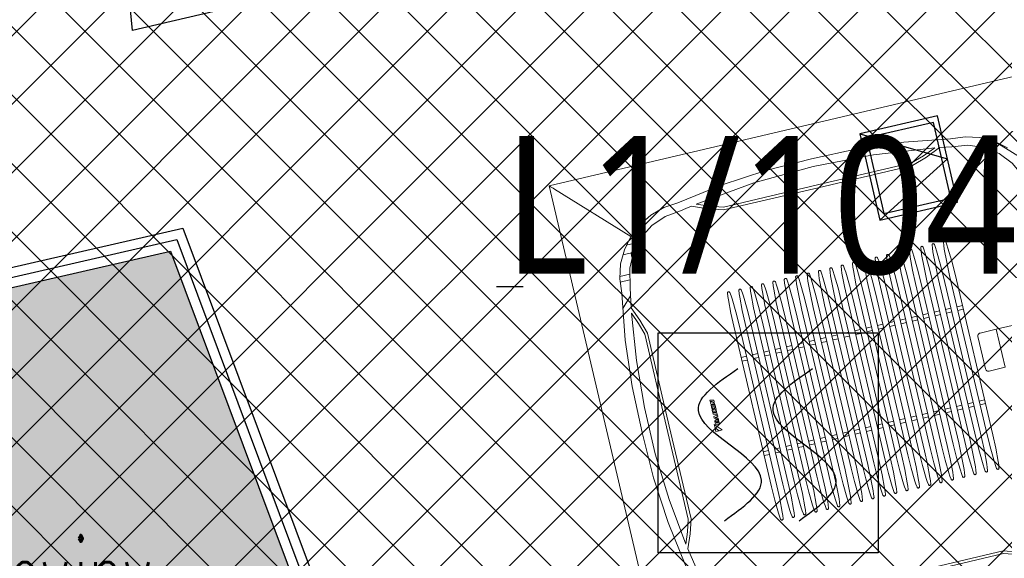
# Model space of a CAD drawing. Header units: centimetres. Extents: x -15121 to 17422, y -60492 to 0.
# Tile 154 of 256: x 1323 to 1502, y -30037 to -29940. Entities that reach past the tile are written whole.
import ezdxf
from ezdxf.enums import TextEntityAlignment as Align

# ---------------------------------------------------------------- set-up
doc = ezdxf.new("R2010")
doc.units = ezdxf.units.CM
doc.header["$LTSCALE"] = 60
for name, color, linetype in [('_DTS_SSP', 1, 'Continuous'), ('AIKA floorboxy', 8, 'Continuous'), ('AIKA lampy restauracja wymiarowanie', 7, 'Continuous'), ('AIKA oprawy', 2, 'Continuous'), ('AIKA ppoż restauracja', 7, 'Continuous'), ('AIKA sufity podwieszane', 8, 'Continuous'), ('AIKA sufity wymiarowanie', 7, 'Continuous'), ('AIKA trapezy', 8, 'Continuous'), ('AIKA trapezy hacz', 8, 'Continuous'), ('AIKA WENT2', 8, 'Continuous'), ('AIKA wymiarowanie ogólne rzut2', 7, 'Continuous')]:
    doc.layers.add(name, color=color, linetype=linetype)
doc.styles.add('Arial', font='l_10646.ttf')
doc.styles.add('RomanS', font='romans.shx')
doc.styles.add('wymiar', font='txt.shx', dxfattribs={"width": 0.6})
doc.dimstyles.new('Dwudziestka', dxfattribs={"dimtxt": 7, "dimasz": 0.7, "dimexe": 5, "dimexo": 0, "dimgap": 2.5, "dimtad": 1, "dimtoh": 1, "dimdec": 3, "dimrnd": 0.5, "dimdsep": 46, "dimtxsty": 'wymiar', "dimblk": 'znacznik', "dimcen": 0, "dimdle": 5, "dimse1": 1, "dimse2": 1, "dimclrd": 256, "dimclre": 256, "dimclrt": 256, "dimadec": 0, "dimazin": 0, "dimtfac": 0.4, "dimtdec": 3, "dimtix": 1, "dimtofl": 0, "dimtmove": 2, "dimatfit": 3, "dimldrblk": 'znacznik', "dimfxl": 1, "dimtolj": 1, "dimarcsym": 0})

# ---------------------------------------------------------------- blocks, each defined once
blk = doc.blocks.new('RSen_55_ME_FB_indoor unit - vrv - cassette-wall-floor_daikin - fxfa100aveb - round flow cassette - standard panel_daikin_lxwxh 950x950x296 mm-1840701-bottom')
at = {"lineweight": 18}
for p, q in [((-373.7, 322), (-357.4, 322)), ((-341.5, 337.9), (-363.2, 337.9)), ((-389.7, 275.2), (-371.1, 275.2)), ((-369, 284.8), (-388, 284.8))]:
    blk.add_line(p, q, dxfattribs=at)
blk = doc.blocks.new('RSen_55_ME_FB_SOg - fxfa100aveb - standard panel - SH_daikin_tbq - standard-951967-bottom')
at = {"lineweight": 18}
for p, q in [((-475.2, 475), (-475.2, -475)), ((475.2, 475), (-475.2, 475)), ((-351.6, 351.3), (-466.8, 466.5)), ((-253.4, 375.9), (-253.4, 375.9)), ((-231.5, 379.8), (-231.5, 379.8)), ((-222.7, 381.3), (-222.7, 381.3)), ((222.7, 381.3), (222.7, 381.3)), ((231.5, 379.8), (231.5, 379.8)), ((253.4, 375.9), (253.4, 375.9)), ((-340.4, 361.2), (-339, 361.2)), ((-339, 361.2), (-329.7, 363.3)), ((-329.7, 369), (-329.7, 349.7)), ((0, 359.6), (-176.4, 359.6)), ((-176.4, 359.6), (-176.4, 359.6)), ((-175.7, 364.6), (0, 364.6)), ((0, 364.6), (175.7, 364.6)), ((176.4, 359.6), (0, 359.6)), ((176.4, 359.6), (176.4, 359.6)), ((368.7, 330.3), (330.6, 368.4)), ((-329.7, 349.7), (-358.3, 321.1)), ((-358.3, 321.1), (-358.3, 321.2)), ((-358.3, 321.1), (-358.3, 314.4)), ((-366.7, 295.8), (-366.7, 295.8)), ((-376.8, 246.1), (-395.5, 227.3)), ((-382.2, 215.6), (-382.2, 215.6)), ((-380.7, 224.6), (-380.7, 224.6)), ((-367.6, 0), (-367.6, 172.7)), ((-367.6, 172.7), (-367.6, 172.7)), ((-362.6, 173.4), (-362.6, 0)), ((-207, -150.3), (-207, 149.7)), ((-197, 149.7), (-197, -150.3)), ((-185.8, -150.3), (-185.8, 149.7)), ((-175.8, 149.7), (-175.8, -150.3)), ((-164.6, -150.3), (-164.6, 149.7)), ((-154.6, 149.7), (-154.6, -150.3)), ((-143.3, -150.3), (-143.3, 149.7)), ((-133.4, 149.7), (-133.4, -150.3)), ((-122.1, -150.3), (-122.1, 149.7)), ((-112.2, 149.7), (-112.2, -150.3)), ((-100.9, -150.3), (-100.9, 149.7)), ((-91, 149.7), (-91, -150.3)), ((-79.7, -150.3), (-79.7, 149.7)), ((-69.7, 149.7), (-69.7, -150.3)), ((-58.5, -150.3), (-58.5, 149.7)), ((-48.5, 149.7), (-48.5, -150.3)), ((-37.3, -150.3), (-37.3, 149.7)), ((-27.3, 149.7), (-27.3, -150.3)), ((-16.1, -150.3), (-16.1, 149.7)), ((-6.1, 149.7), (-6.1, -150.3)), ((5.2, -150.3), (5.2, 149.7)), ((15.1, 149.7), (15.1, -150.3)), ((26.4, -150.3), (26.4, 149.7)), ((36.3, 149.7), (36.3, -150.3)), ((47.6, -150.3), (47.6, 149.7)), ((57.6, 149.7), (57.6, -150.3)), ((68.8, -150.3), (68.8, 149.7)), ((78.8, 149.7), (78.8, -150.3)), ((90, -150.3), (90, 149.7)), ((100, 149.7), (100, -150.3)), ((111.2, -150.3), (111.2, 149.7)), ((121.2, 149.7), (121.2, -150.3)), ((132.4, -150.3), (132.4, 149.7)), ((142.4, 149.7), (142.4, -150.3)), ((153.7, -150.3), (153.7, 149.7)), ((163.6, 149.7), (163.6, -150.3)), ((174.9, -150.3), (174.9, 149.7)), ((184.8, 149.7), (184.8, -150.3)), ((196.1, -150.3), (196.1, 149.7)), ((206.1, 149.7), (206.1, -150.3)), ((-197, 91.2), (-207, 91.2)), ((-175.8, 91.2), (-185.8, 91.2)), ((-154.6, 91.2), (-164.6, 91.2)), ((-133.4, 91.2), (-143.3, 91.2)), ((-112.2, 91.2), (-122.1, 91.2)), ((-91, 91.2), (-100.9, 91.2)), ((-69.7, 91.2), (-79.7, 91.2)), ((-48.5, 91.2), (-58.5, 91.2)), ((-27.3, 91.2), (-37.3, 91.2)), ((-6.1, 91.2), (-16.1, 91.2)), ((15.1, 91.2), (5.2, 91.2)), ((36.3, 91.2), (26.4, 91.2)), ((57.6, 91.2), (47.6, 91.2)), ((78.8, 91.2), (68.8, 91.2)), ((100, 91.2), (90, 91.2)), ((121.2, 91.2), (111.2, 91.2)), ((142.4, 91.2), (132.4, 91.2)), ((163.6, 91.2), (153.7, 91.2)), ((184.8, 91.2), (174.9, 91.2)), ((206.1, 91.2), (196.1, 91.2)), ((-207, 84.2), (-197, 84.2)), ((-185.8, 84.2), (-175.8, 84.2)), ((-164.6, 84.2), (-154.6, 84.2)), ((-143.3, 84.2), (-133.4, 84.2)), ((-122.1, 84.2), (-112.2, 84.2)), ((-100.9, 84.2), (-91, 84.2)), ((-79.7, 84.2), (-69.7, 84.2)), ((-58.5, 84.2), (-48.5, 84.2)), ((-37.3, 84.2), (-27.3, 84.2)), ((-16.1, 84.2), (-6.1, 84.2)), ((5.2, 84.2), (15.1, 84.2)), ((26.4, 84.2), (36.3, 84.2)), ((47.6, 84.2), (57.6, 84.2)), ((68.8, 84.2), (78.8, 84.2)), ((90, 84.2), (100, 84.2)), ((111.2, 84.2), (121.2, 84.2)), ((132.4, 84.2), (142.4, 84.2)), ((153.7, 84.2), (163.6, 84.2)), ((174.9, 84.2), (184.8, 84.2)), ((196.1, 84.2), (206.1, 84.2)), ((-272.8, 27.1), (-279.8, 28.9)), ((-279.8, 28.9), (-279.8, 26.6)), ((-279.8, 26.6), (-275.8, 25.6)), ((-275.8, 25.6), (-279.8, 24.3)), ((-279.8, 24.3), (-279.8, 21.1)), ((-279.8, 21.1), (-272.8, 19.4)), ((-272.8, 17.8), (-279.8, 19.6)), ((-279.8, 19.6), (-279.8, 16.6)), ((-276.8, 22.5), (-272.8, 23.8)), ((-272.8, 21.6), (-276.8, 22.5)), ((-272.8, 23.8), (-272.8, 27.1)), ((-272.8, 19.4), (-272.8, 21.6)), ((220.5, 29.7), (220.5, 29.7)), ((220.5, 29.7), (220.5, -30.3)), ((255.8, 35.2), (226, 35.2)), ((255.8, -35.8), (255.8, 35.2)), ((286, 35.2), (256.2, 35.2)), ((256.2, 35.2), (256.2, -35.8)), ((-279.8, 16.6), (-272.8, 14.9)), ((-276.3, 11.5), (-279.8, 15.4)), ((-279.8, 15.4), (-279.8, 12)), ((-279.8, 12), (-277.4, 9.4)), ((-277.4, 9.4), (-279.8, 10)), ((-279.8, 10), (-279.8, 7.2)), ((-279.8, 7.2), (-272.8, 5.5)), ((-272.8, 3.8), (-279.8, 5.6)), ((-279.8, 5.6), (-279.8, 2.6)), ((-279.8, 2.6), (-272.8, 0.9)), ((-272.8, 13.9), (-276.3, 11.5)), ((-275.1, 8.8), (-272.8, 10.4)), ((-272.8, 8.3), (-275.1, 8.8)), ((-272.8, 14.9), (-272.8, 17.8)), ((-272.8, 10.4), (-272.8, 13.9)), ((-272.8, 5.5), (-272.8, 8.3)), ((-272.8, 0.9), (-272.8, 3.8)), ((-367.6, -172.7), (-367.6, 0)), ((-362.6, 0), (-362.6, -173.4)), ((-270.3, -28.9), (-282.3, -16)), ((-282.3, -16), (-282.3, -22.4)), ((-272.8, -0.2), (-279.8, -1.4)), ((-279.8, -1.4), (-279.8, -4.7)), ((-279.8, -4.7), (-272.8, -8.6)), ((-279.8, -11.2), (-279.8, -11.2)), ((-279.8, -11.2), (-279.8, -15.8)), ((-279.8, -15.8), (-272.8, -17.5)), ((-278.1, -13.3), (-278.1, -11.9)), ((-274.5, -14.2), (-278.1, -13.3)), ((-277.5, -4), (-275.8, -3.7)), ((-275.8, -4.9), (-277.5, -4)), ((-277.4, -11.2), (-276.3, -11.2)), ((-276.1, -8.4), (-277, -8.4)), ((-275.8, -3.7), (-275.8, -4.9)), ((-274.5, -12.8), (-274.5, -14.2)), ((-274.2, -3.4), (-272.8, -3.1)), ((-274.2, -5.8), (-274.2, -3.4)), ((-272.8, -6.6), (-274.2, -5.8)), ((-272.8, -3.1), (-272.8, -0.2)), ((-272.8, -8.6), (-272.8, -6.6)), ((-272.8, -11.9), (-272.8, -11.9)), ((-272.8, -17.5), (-272.8, -11.9)), ((-282.3, -22.4), (-276.3, -28.9)), ((-276.3, -28.9), (-282.3, -22.4)), ((-282.3, -22.4), (-282.3, -28.9)), ((-282.3, -28.9), (-276.3, -28.9)), ((-276.3, -28.9), (-270.3, -28.9)), ((-270.3, -28.9), (-270.3, -28.9)), ((226, -35.8), (255.8, -35.8)), ((-197, -84.8), (-207, -84.8)), ((-175.8, -84.8), (-185.8, -84.8)), ((-154.6, -84.8), (-164.6, -84.8)), ((-133.4, -84.8), (-143.3, -84.8)), ((-112.2, -84.8), (-122.1, -84.8)), ((-91, -84.8), (-100.9, -84.8)), ((-69.7, -84.8), (-79.7, -84.8)), ((-48.5, -84.8), (-58.5, -84.8)), ((-27.3, -84.8), (-37.3, -84.8)), ((-6.1, -84.8), (-16.1, -84.8)), ((15.1, -84.8), (5.2, -84.8)), ((36.3, -84.8), (26.4, -84.8)), ((57.6, -84.8), (47.6, -84.8)), ((78.8, -84.8), (68.8, -84.8)), ((100, -84.8), (90, -84.8)), ((121.2, -84.8), (111.2, -84.8)), ((142.4, -84.8), (132.4, -84.8)), ((163.6, -84.8), (153.7, -84.8)), ((184.8, -84.8), (174.9, -84.8)), ((206.1, -84.8), (196.1, -84.8)), ((-207, -91.8), (-197, -91.8)), ((-185.8, -91.8), (-175.8, -91.8)), ((-164.6, -91.8), (-154.6, -91.8)), ((-143.3, -91.8), (-133.4, -91.8)), ((-122.1, -91.8), (-112.2, -91.8)), ((-100.9, -91.8), (-91, -91.8)), ((-79.7, -91.8), (-69.7, -91.8)), ((-58.5, -91.8), (-48.5, -91.8)), ((-37.3, -91.8), (-27.3, -91.8)), ((-16.1, -91.8), (-6.1, -91.8)), ((5.2, -91.8), (15.1, -91.8)), ((26.4, -91.8), (36.3, -91.8)), ((47.6, -91.8), (57.6, -91.8)), ((68.8, -91.8), (78.8, -91.8)), ((90, -91.8), (100, -91.8)), ((111.2, -91.8), (121.2, -91.8)), ((132.4, -91.8), (142.4, -91.8)), ((153.7, -91.8), (163.6, -91.8)), ((174.9, -91.8), (184.8, -91.8)), ((196.1, -91.8), (206.1, -91.8)), ((-380.7, -224.6), (-380.7, -224.6)), ((0, -359.6), (176.4, -359.6)), ((175.7, -364.6), (0, -364.6)), ((175.7, -364.6), (175.7, -364.6))]:
    blk.add_line(p, q, dxfattribs=at)
for points in [[(-466.8, 466.5, 0), (-469.1, 468.8, 0), (-471.1, 470.8, 0), (-472.8, 472.5, 0), (-474.1, 473.8, 0), (-474.9, 474.7, 0), (-475.2, 475, 0), (-475.2, 475, 0)], [(-254.7, 391, 0), (-170.4, 404.5, 0), (-85.4, 412, 0), (0, 413.4, 0)], [(0, 413.4, 0), (85.4, 412, 0), (170.4, 404.5, 0), (254.7, 391, 0)], [(222.7, 381.3, 0), (111.7, 394.9, 0), (0, 399.4, 0), (-111.7, 394.9, 0), (-222.7, 381.3, 0)], [(-253.4, 375.9, 0), (-282.7, 372.3, 0), (-310.2, 361.7, 0), (-334.3, 344.6, 0), (-353.6, 322.2, 0), (-366.7, 295.8, 0)], [(-351.6, 351.3, 0), (-330.8, 368.3, 0), (-307.1, 380.8, 0), (-281.4, 388.5, 0), (-254.7, 391, 0)], [(-231.5, 379.8, 0), (-242.4, 377.9, 0), (-253.4, 375.9, 0)], [(-176.4, 359.6, 0), (-204.4, 368.5, 0), (-231.5, 379.8, 0)], [(-222.7, 381.3, 0), (-199.5, 372.1, 0), (-175.7, 364.6, 0)], [(175.7, 364.6, 0), (199.5, 372.1, 0), (222.7, 381.3, 0)], [(231.5, 379.8, 0), (204.4, 368.5, 0), (176.4, 359.6, 0)], [(253.4, 375.9, 0), (242.4, 377.9, 0), (231.5, 379.8, 0)], [(366.7, 295.8, 0), (353.6, 322.2, 0), (334.3, 344.6, 0), (310.2, 361.7, 0), (282.7, 372.3, 0), (253.4, 375.9, 0)], [(254.7, 391, 0), (281.4, 388.5, 0), (307.1, 380.8, 0), (330.8, 368.3, 0), (351.6, 351.3, 0)], [(-391.3, 254.5, 0), (-388.8, 281.2, 0), (-381.1, 306.9, 0), (-368.6, 330.5, 0), (-351.6, 351.3, 0)], [(-366.7, 295.8, 0), (-374.2, 260.3, 0), (-380.7, 224.6, 0)], [(-413, 0, 0), (-411.8, 85.3, 0), (-404.5, 170.2, 0), (-391.3, 254.5, 0)], [(-382.2, 215.6, 0), (-393.3, 129.7, 0), (-398.8, 43.3, 0), (-398.8, -43.3, 0), (-393.3, -129.7, 0), (-382.2, -215.6, 0)], [(-367.6, 172.7, 0), (-374.2, 194.4, 0), (-382.2, 215.6, 0)], [(-380.7, 224.6, 0), (-370.6, 199.4, 0), (-362.6, 173.4, 0)], [(-207, 149.7, 0), (-206.6, 174.1, 0), (-205.5, 198.4, 0)], [(-205.5, 198.4, 0), (-205, 204.8, 0), (-204.2, 211.1, 0)], [(-204.2, 211.1, 0), (-203.9, 211.6, 0), (-203.6, 212.1, 0), (-203.1, 212.4, 0), (-202.6, 212.6, 0), (-202.1, 212.7, 0), (-201.5, 212.7, 0), (-201, 212.5, 0), (-200.5, 212.2, 0), (-200.2, 211.8, 0), (-199.9, 211.3, 0), (-199.7, 210.8, 0)], [(-199.7, 210.8, 0), (-199, 204.8, 0), (-198.5, 198.9, 0)], [(-198.5, 198.9, 0), (-197.4, 174.3, 0), (-197, 149.7, 0)], [(-185.8, 149.7, 0), (-185.4, 174.1, 0), (-184.3, 198.4, 0)], [(-184.3, 198.4, 0), (-183.8, 204.8, 0), (-183, 211.1, 0)], [(-183, 211.1, 0), (-182.7, 211.6, 0), (-182.4, 212.1, 0), (-181.9, 212.4, 0), (-181.4, 212.6, 0), (-180.9, 212.7, 0), (-180.3, 212.7, 0), (-179.8, 212.5, 0), (-179.3, 212.2, 0), (-178.9, 211.8, 0), (-178.7, 211.3, 0), (-178.5, 210.8, 0)], [(-178.5, 210.8, 0), (-177.8, 204.8, 0), (-177.3, 198.9, 0)], [(-177.3, 198.9, 0), (-176.2, 174.3, 0), (-175.8, 149.7, 0)], [(-164.6, 149.7, 0), (-164.2, 174.1, 0), (-163.1, 198.4, 0)], [(-163.1, 198.4, 0), (-162.5, 204.8, 0), (-161.7, 211.1, 0)], [(-161.7, 211.1, 0), (-161.5, 211.6, 0), (-161.2, 212.1, 0), (-160.7, 212.4, 0), (-160.2, 212.6, 0), (-159.7, 212.7, 0), (-159.1, 212.7, 0), (-158.6, 212.5, 0), (-158.1, 212.2, 0), (-157.7, 211.8, 0), (-157.5, 211.3, 0), (-157.3, 210.8, 0)], [(-157.3, 210.8, 0), (-156.6, 204.8, 0), (-156.1, 198.9, 0)], [(-156.1, 198.9, 0), (-155, 174.3, 0), (-154.6, 149.7, 0)], [(-143.3, 149.7, 0), (-143, 174.1, 0), (-141.9, 198.4, 0)], [(-141.9, 198.4, 0), (-141.3, 204.8, 0), (-140.5, 211.1, 0)], [(-140.5, 211.1, 0), (-140.3, 211.6, 0), (-139.9, 212.1, 0), (-139.5, 212.4, 0), (-139, 212.6, 0), (-138.4, 212.7, 0), (-137.9, 212.7, 0), (-137.4, 212.5, 0), (-136.9, 212.2, 0), (-136.5, 211.8, 0), (-136.2, 211.3, 0), (-136.1, 210.8, 0)], [(-136.1, 210.8, 0), (-135.4, 204.8, 0), (-134.9, 198.9, 0)], [(-134.9, 198.9, 0), (-133.8, 174.3, 0), (-133.4, 149.7, 0)], [(-122.1, 149.7, 0), (-121.8, 174.1, 0), (-120.6, 198.4, 0)], [(-120.6, 198.4, 0), (-120.1, 204.8, 0), (-119.3, 211.1, 0)], [(-119.3, 211.1, 0), (-119.1, 211.6, 0), (-118.7, 212.1, 0), (-118.3, 212.4, 0), (-117.8, 212.6, 0), (-117.2, 212.7, 0), (-116.7, 212.7, 0), (-116.1, 212.5, 0), (-115.7, 212.2, 0), (-115.3, 211.8, 0), (-115, 211.3, 0), (-114.9, 210.8, 0)], [(-114.9, 210.8, 0), (-114.2, 204.8, 0), (-113.7, 198.9, 0)], [(-113.7, 198.9, 0), (-112.5, 174.3, 0), (-112.2, 149.7, 0)], [(-100.9, 149.7, 0), (-100.5, 174.1, 0), (-99.4, 198.4, 0)], [(-99.4, 198.4, 0), (-98.9, 204.8, 0), (-98.1, 211.1, 0)], [(-98.1, 211.1, 0), (-97.9, 211.6, 0), (-97.5, 212.1, 0), (-97.1, 212.4, 0), (-96.6, 212.6, 0), (-96, 212.7, 0), (-95.5, 212.7, 0), (-94.9, 212.5, 0), (-94.5, 212.2, 0), (-94.1, 211.8, 0), (-93.8, 211.3, 0), (-93.7, 210.8, 0)], [(-93.7, 210.8, 0), (-92.9, 204.8, 0), (-92.5, 198.9, 0)], [(-92.5, 198.9, 0), (-91.3, 174.3, 0), (-91, 149.7, 0)], [(-79.7, 149.7, 0), (-79.3, 174.1, 0), (-78.2, 198.4, 0)], [(-78.2, 198.4, 0), (-77.7, 204.8, 0), (-76.9, 211.1, 0)], [(-76.9, 211.1, 0), (-76.6, 211.6, 0), (-76.3, 212.1, 0), (-75.9, 212.4, 0), (-75.3, 212.6, 0), (-74.8, 212.7, 0), (-74.2, 212.7, 0), (-73.7, 212.5, 0), (-73.3, 212.2, 0), (-72.9, 211.8, 0), (-72.6, 211.3, 0), (-72.5, 210.8, 0)], [(-72.5, 210.8, 0), (-71.7, 204.8, 0), (-71.2, 198.9, 0)], [(-71.2, 198.9, 0), (-70.1, 174.3, 0), (-69.7, 149.7, 0)], [(-58.5, 149.7, 0), (-58.1, 174.1, 0), (-57, 198.4, 0)], [(-57, 198.4, 0), (-56.5, 204.8, 0), (-55.7, 211.1, 0)], [(-55.7, 211.1, 0), (-55.4, 211.6, 0), (-55.1, 212.1, 0), (-54.6, 212.4, 0), (-54.1, 212.6, 0), (-53.6, 212.7, 0), (-53, 212.7, 0), (-52.5, 212.5, 0), (-52, 212.2, 0), (-51.7, 211.8, 0), (-51.4, 211.3, 0), (-51.2, 210.8, 0)], [(-51.2, 210.8, 0), (-50.5, 204.8, 0), (-50, 198.9, 0)], [(-50, 198.9, 0), (-48.9, 174.3, 0), (-48.5, 149.7, 0)], [(-37.3, 149.7, 0), (-36.9, 174.1, 0), (-35.8, 198.4, 0)], [(-35.8, 198.4, 0), (-35.3, 204.8, 0), (-34.5, 211.1, 0)], [(-34.5, 211.1, 0), (-34.2, 211.6, 0), (-33.9, 212.1, 0), (-33.4, 212.4, 0), (-32.9, 212.6, 0), (-32.4, 212.7, 0), (-31.8, 212.7, 0), (-31.3, 212.5, 0), (-30.8, 212.2, 0), (-30.4, 211.8, 0), (-30.2, 211.3, 0), (-30, 210.8, 0)], [(-30, 210.8, 0), (-29.3, 204.8, 0), (-28.8, 198.9, 0)], [(-28.8, 198.9, 0), (-27.7, 174.3, 0), (-27.3, 149.7, 0)], [(-16.1, 149.7, 0), (-15.7, 174.1, 0), (-14.6, 198.4, 0)], [(-14.6, 198.4, 0), (-14, 204.8, 0), (-13.2, 211.1, 0)], [(-13.2, 211.1, 0), (-13, 211.6, 0), (-12.7, 212.1, 0), (-12.2, 212.4, 0), (-11.7, 212.6, 0), (-11.2, 212.7, 0), (-10.6, 212.7, 0), (-10.1, 212.5, 0), (-9.6, 212.2, 0), (-9.2, 211.8, 0), (-9, 211.3, 0), (-8.8, 210.8, 0)], [(-8.8, 210.8, 0), (-8.1, 204.8, 0), (-7.6, 198.9, 0)], [(-7.6, 198.9, 0), (-6.5, 174.3, 0), (-6.1, 149.7, 0)], [(5.2, 149.7, 0), (5.5, 174.1, 0), (6.6, 198.4, 0)], [(6.6, 198.4, 0), (7.2, 204.8, 0), (8, 211.1, 0)], [(8, 211.1, 0), (8.2, 211.6, 0), (8.6, 212.1, 0), (9, 212.4, 0), (9.5, 212.6, 0), (10.1, 212.7, 0), (10.6, 212.7, 0), (11.1, 212.5, 0), (11.6, 212.2, 0), (12, 211.8, 0), (12.3, 211.3, 0), (12.4, 210.8, 0)], [(12.4, 210.8, 0), (13.1, 204.8, 0), (13.6, 198.9, 0)], [(13.6, 198.9, 0), (14.7, 174.3, 0), (15.1, 149.7, 0)], [(26.4, 149.7, 0), (26.7, 174.1, 0), (27.9, 198.4, 0)], [(27.9, 198.4, 0), (28.4, 204.8, 0), (29.2, 211.1, 0)], [(29.2, 211.1, 0), (29.4, 211.6, 0), (29.8, 212.1, 0), (30.2, 212.4, 0), (30.7, 212.6, 0), (31.3, 212.7, 0), (31.8, 212.7, 0), (32.4, 212.5, 0), (32.8, 212.2, 0), (33.2, 211.8, 0), (33.5, 211.3, 0), (33.6, 210.8, 0)], [(33.6, 210.8, 0), (34.3, 204.8, 0), (34.8, 198.9, 0)], [(34.8, 198.9, 0), (36, 174.3, 0), (36.3, 149.7, 0)], [(47.6, 149.7, 0), (48, 174.1, 0), (49.1, 198.4, 0)], [(49.1, 198.4, 0), (49.6, 204.8, 0), (50.4, 211.1, 0)], [(50.4, 211.1, 0), (50.6, 211.6, 0), (51, 212.1, 0), (51.4, 212.4, 0), (51.9, 212.6, 0), (52.5, 212.7, 0), (53, 212.7, 0), (53.6, 212.5, 0), (54, 212.2, 0), (54.4, 211.8, 0), (54.7, 211.3, 0), (54.8, 210.8, 0)], [(54.8, 210.8, 0), (55.6, 204.8, 0), (56, 198.9, 0)], [(56, 198.9, 0), (57.2, 174.3, 0), (57.6, 149.7, 0)], [(68.8, 149.7, 0), (69.2, 174.1, 0), (70.3, 198.4, 0)], [(70.3, 198.4, 0), (70.8, 204.8, 0), (71.6, 211.1, 0)], [(71.6, 211.1, 0), (71.9, 211.6, 0), (72.2, 212.1, 0), (72.6, 212.4, 0), (73.2, 212.6, 0), (73.7, 212.7, 0), (74.3, 212.7, 0), (74.8, 212.5, 0), (75.2, 212.2, 0), (75.6, 211.8, 0), (75.9, 211.3, 0), (76, 210.8, 0)], [(76, 210.8, 0), (76.8, 204.8, 0), (77.3, 198.9, 0)], [(77.3, 198.9, 0), (78.4, 174.3, 0), (78.8, 149.7, 0)], [(90, 149.7, 0), (90.4, 174.1, 0), (91.5, 198.4, 0)], [(91.5, 198.4, 0), (92, 204.8, 0), (92.8, 211.1, 0)], [(92.8, 211.1, 0), (93.1, 211.6, 0), (93.4, 212.1, 0), (93.9, 212.4, 0), (94.4, 212.6, 0), (94.9, 212.7, 0), (95.5, 212.7, 0), (96, 212.5, 0), (96.5, 212.2, 0), (96.8, 211.8, 0), (97.1, 211.3, 0), (97.3, 210.8, 0)], [(97.3, 210.8, 0), (98, 204.8, 0), (98.5, 198.9, 0)], [(98.5, 198.9, 0), (99.6, 174.3, 0), (100, 149.7, 0)], [(111.2, 149.7, 0), (111.6, 174.1, 0), (112.7, 198.4, 0)], [(112.7, 198.4, 0), (113.2, 204.8, 0), (114, 211.1, 0)], [(114, 211.1, 0), (114.3, 211.6, 0), (114.6, 212.1, 0), (115.1, 212.4, 0), (115.6, 212.6, 0), (116.1, 212.7, 0), (116.7, 212.7, 0), (117.2, 212.5, 0), (117.7, 212.2, 0), (118.1, 211.8, 0), (118.3, 211.3, 0), (118.5, 210.8, 0)], [(118.5, 210.8, 0), (119.2, 204.8, 0), (119.7, 198.9, 0)], [(119.7, 198.9, 0), (120.8, 174.3, 0), (121.2, 149.7, 0)], [(132.4, 149.7, 0), (132.8, 174.1, 0), (133.9, 198.4, 0)], [(133.9, 198.4, 0), (134.5, 204.8, 0), (135.3, 211.1, 0)], [(135.3, 211.1, 0), (135.5, 211.6, 0), (135.8, 212.1, 0), (136.3, 212.4, 0), (136.8, 212.6, 0), (137.3, 212.7, 0), (137.9, 212.7, 0), (138.4, 212.5, 0), (138.9, 212.2, 0), (139.3, 211.8, 0), (139.5, 211.3, 0), (139.7, 210.8, 0)], [(139.7, 210.8, 0), (140.4, 204.8, 0), (140.9, 198.9, 0)], [(140.9, 198.9, 0), (142, 174.3, 0), (142.4, 149.7, 0)], [(153.7, 149.7, 0), (154, 174.1, 0), (155.1, 198.4, 0)], [(155.1, 198.4, 0), (155.7, 204.8, 0), (156.5, 211.1, 0)], [(156.5, 211.1, 0), (156.7, 211.6, 0), (157.1, 212.1, 0), (157.5, 212.4, 0), (158, 212.6, 0), (158.6, 212.7, 0), (159.1, 212.7, 0), (159.6, 212.5, 0), (160.1, 212.2, 0), (160.5, 211.8, 0), (160.8, 211.3, 0), (160.9, 210.8, 0)], [(160.9, 210.8, 0), (161.6, 204.8, 0), (162.1, 198.9, 0)], [(162.1, 198.9, 0), (163.2, 174.3, 0), (163.6, 149.7, 0)], [(174.9, 149.7, 0), (175.2, 174.1, 0), (176.4, 198.4, 0)], [(176.4, 198.4, 0), (176.9, 204.8, 0), (177.7, 211.1, 0)], [(177.7, 211.1, 0), (177.9, 211.6, 0), (178.3, 212.1, 0), (178.7, 212.4, 0), (179.2, 212.6, 0), (179.8, 212.7, 0), (180.3, 212.7, 0), (180.9, 212.5, 0), (181.3, 212.2, 0), (181.7, 211.8, 0), (182, 211.3, 0), (182.1, 210.8, 0)], [(182.1, 210.8, 0), (182.8, 204.8, 0), (183.3, 198.9, 0)], [(183.3, 198.9, 0), (184.5, 174.3, 0), (184.8, 149.7, 0)], [(196.1, 149.7, 0), (196.5, 174.1, 0), (197.6, 198.4, 0)], [(197.6, 198.4, 0), (198.1, 204.8, 0), (198.9, 211.1, 0)], [(198.9, 211.1, 0), (199.1, 211.6, 0), (199.5, 212.1, 0), (199.9, 212.4, 0), (200.4, 212.6, 0), (201, 212.7, 0), (201.5, 212.7, 0), (202.1, 212.5, 0), (202.5, 212.2, 0), (202.9, 211.8, 0), (203.2, 211.3, 0), (203.3, 210.8, 0)], [(203.3, 210.8, 0), (204.1, 204.8, 0), (204.5, 198.9, 0)], [(204.5, 198.9, 0), (205.7, 174.3, 0), (206.1, 149.7, 0)], [(226, 35.2, 0), (224.6, 35, 0), (223.2, 34.5, 0), (222.1, 33.6, 0), (221.2, 32.5, 0), (220.7, 31.1, 0), (220.5, 29.7, 0)], [(-391.3, -254.5, 0), (-404.5, -170.2, 0), (-411.8, -85.3, 0), (-413, 0, 0)], [(-277, -8.4, 0), (-277.7, -8.5, 0), (-278.4, -8.8, 0), (-279, -9.2, 0), (-279.4, -9.8, 0), (-279.7, -10.4, 0), (-279.8, -11.2, 0)], [(-278.1, -11.9, 0), (-278.1, -11.7, 0), (-278, -11.6, 0), (-277.9, -11.4, 0), (-277.7, -11.3, 0), (-277.5, -11.2, 0), (-277.4, -11.2, 0)], [(-276.3, -11.2, 0), (-275.9, -11.2, 0), (-275.4, -11.4, 0), (-275.1, -11.6, 0), (-274.8, -12, 0), (-274.6, -12.3, 0), (-274.5, -12.8, 0)], [(-272.8, -11.9, 0), (-272.9, -11.1, 0), (-273.2, -10.2, 0), (-273.7, -9.5, 0), (-274.4, -9, 0), (-275.2, -8.6, 0), (-276.1, -8.4, 0)], [(220.5, -30.3, 0), (220.7, -31.7, 0), (221.2, -33, 0), (222.1, -34.2, 0), (223.2, -35.1, 0), (224.6, -35.6, 0), (226, -35.8, 0)], [(-205.5, -199.4, 0), (-206.6, -174.9, 0), (-207, -150.3, 0)], [(-197, -150.3, 0), (-197.4, -174.9, 0), (-198.5, -199.4, 0)], [(-184.3, -199.4, 0), (-185.4, -174.9, 0), (-185.8, -150.3, 0)], [(-175.8, -150.3, 0), (-176.2, -174.9, 0), (-177.3, -199.4, 0)], [(-163, -199.4, 0), (-164.2, -174.9, 0), (-164.6, -150.3, 0)], [(-154.6, -150.3, 0), (-155, -174.9, 0), (-156.1, -199.4, 0)], [(-141.8, -199.4, 0), (-143, -174.9, 0), (-143.3, -150.3, 0)], [(-133.4, -150.3, 0), (-133.8, -174.9, 0), (-134.9, -199.4, 0)], [(-120.6, -199.4, 0), (-121.7, -174.9, 0), (-122.1, -150.3, 0)], [(-112.2, -150.3, 0), (-112.5, -174.9, 0), (-113.7, -199.4, 0)], [(-99.4, -199.4, 0), (-100.5, -174.9, 0), (-100.9, -150.3, 0)], [(-91, -150.3, 0), (-91.3, -174.9, 0), (-92.5, -199.4, 0)], [(-78.2, -199.4, 0), (-79.3, -174.9, 0), (-79.7, -150.3, 0)], [(-69.7, -150.3, 0), (-70.1, -174.9, 0), (-71.2, -199.4, 0)], [(-57, -199.4, 0), (-58.1, -174.9, 0), (-58.5, -150.3, 0)], [(-48.5, -150.3, 0), (-48.9, -174.9, 0), (-50, -199.4, 0)], [(-35.8, -199.4, 0), (-36.9, -174.9, 0), (-37.3, -150.3, 0)], [(-27.3, -150.3, 0), (-27.7, -174.9, 0), (-28.8, -199.4, 0)], [(-14.5, -199.4, 0), (-15.7, -174.9, 0), (-16.1, -150.3, 0)], [(-6.1, -150.3, 0), (-6.5, -174.9, 0), (-7.6, -199.4, 0)], [(6.7, -199.4, 0), (5.5, -174.9, 0), (5.2, -150.3, 0)], [(15.1, -150.3, 0), (14.7, -174.9, 0), (13.6, -199.4, 0)], [(27.9, -199.4, 0), (26.8, -174.9, 0), (26.4, -150.3, 0)], [(36.3, -150.3, 0), (36, -174.9, 0), (34.8, -199.4, 0)], [(49.1, -199.4, 0), (48, -174.9, 0), (47.6, -150.3, 0)], [(57.6, -150.3, 0), (57.2, -174.9, 0), (56, -199.4, 0)], [(70.3, -199.4, 0), (69.2, -174.9, 0), (68.8, -150.3, 0)], [(78.8, -150.3, 0), (78.4, -174.9, 0), (77.3, -199.4, 0)], [(91.5, -199.4, 0), (90.4, -174.9, 0), (90, -150.3, 0)], [(100, -150.3, 0), (99.6, -174.9, 0), (98.5, -199.4, 0)], [(112.7, -199.4, 0), (111.6, -174.9, 0), (111.2, -150.3, 0)], [(121.2, -150.3, 0), (120.8, -174.9, 0), (119.7, -199.4, 0)], [(134, -199.4, 0), (132.8, -174.9, 0), (132.4, -150.3, 0)], [(142.4, -150.3, 0), (142, -174.9, 0), (140.9, -199.4, 0)], [(155.2, -199.4, 0), (154, -174.9, 0), (153.7, -150.3, 0)], [(163.6, -150.3, 0), (163.2, -174.9, 0), (162.1, -199.4, 0)], [(176.4, -199.4, 0), (175.3, -174.9, 0), (174.9, -150.3, 0)], [(184.8, -150.3, 0), (184.5, -174.9, 0), (183.3, -199.4, 0)], [(197.6, -199.4, 0), (196.5, -174.9, 0), (196.1, -150.3, 0)], [(206.1, -150.3, 0), (205.7, -174.9, 0), (204.5, -199.4, 0)], [(-382.2, -215.6, 0), (-374.2, -194.4, 0), (-367.6, -172.7, 0)], [(-362.6, -173.4, 0), (-370.6, -199.4, 0), (-380.7, -224.6, 0)], [(-204.3, -211.3, 0), (-205, -205.4, 0), (-205.5, -199.4, 0)], [(-199.7, -211.3, 0), (-199.9, -211.9, 0), (-200.2, -212.4, 0), (-200.6, -212.8, 0), (-201.1, -213.1, 0), (-201.7, -213.3, 0), (-202.3, -213.3, 0), (-202.9, -213.1, 0), (-203.4, -212.8, 0), (-203.8, -212.4, 0), (-204.1, -211.9, 0), (-204.3, -211.3, 0)], [(-198.5, -199.4, 0), (-199, -205.4, 0), (-199.7, -211.3, 0)], [(-183, -211.3, 0), (-183.8, -205.4, 0), (-184.3, -199.4, 0)], [(-178.5, -211.3, 0), (-178.7, -211.9, 0), (-179, -212.4, 0), (-179.4, -212.8, 0), (-179.9, -213.1, 0), (-180.5, -213.3, 0), (-181.1, -213.3, 0), (-181.7, -213.1, 0), (-182.2, -212.8, 0), (-182.6, -212.4, 0), (-182.9, -211.9, 0), (-183, -211.3, 0)], [(-177.3, -199.4, 0), (-177.8, -205.4, 0), (-178.5, -211.3, 0)], [(-161.8, -211.3, 0), (-162.6, -205.4, 0), (-163, -199.4, 0)], [(-157.3, -211.3, 0), (-157.5, -211.9, 0), (-157.8, -212.4, 0), (-158.2, -212.8, 0), (-158.7, -213.1, 0), (-159.3, -213.3, 0), (-159.9, -213.3, 0), (-160.4, -213.1, 0), (-161, -212.8, 0), (-161.4, -212.4, 0), (-161.7, -211.9, 0), (-161.8, -211.3, 0)], [(-156.1, -199.4, 0), (-156.6, -205.4, 0), (-157.3, -211.3, 0)], [(-140.6, -211.3, 0), (-141.3, -205.4, 0), (-141.8, -199.4, 0)], [(-136.1, -211.3, 0), (-136.3, -211.9, 0), (-136.6, -212.4, 0), (-137, -212.8, 0), (-137.5, -213.1, 0), (-138.1, -213.3, 0), (-138.7, -213.3, 0), (-139.2, -213.1, 0), (-139.7, -212.8, 0), (-140.2, -212.4, 0), (-140.5, -211.9, 0), (-140.6, -211.3, 0)], [(-134.9, -199.4, 0), (-135.4, -205.4, 0), (-136.1, -211.3, 0)], [(-119.4, -211.3, 0), (-120.1, -205.4, 0), (-120.6, -199.4, 0)], [(-114.9, -211.3, 0), (-115, -211.9, 0), (-115.3, -212.4, 0), (-115.8, -212.8, 0), (-116.3, -213.1, 0), (-116.8, -213.3, 0), (-117.4, -213.3, 0), (-118, -213.1, 0), (-118.5, -212.8, 0), (-118.9, -212.4, 0), (-119.2, -211.9, 0), (-119.4, -211.3, 0)], [(-113.7, -199.4, 0), (-114.2, -205.4, 0), (-114.9, -211.3, 0)], [(-98.2, -211.3, 0), (-98.9, -205.4, 0), (-99.4, -199.4, 0)], [(-93.7, -211.3, 0), (-93.8, -211.9, 0), (-94.1, -212.4, 0), (-94.6, -212.8, 0), (-95.1, -213.1, 0), (-95.6, -213.3, 0), (-96.2, -213.3, 0), (-96.8, -213.1, 0), (-97.3, -212.8, 0), (-97.7, -212.4, 0), (-98, -211.9, 0), (-98.2, -211.3, 0)], [(-92.5, -199.4, 0), (-92.9, -205.4, 0), (-93.7, -211.3, 0)], [(-77, -211.3, 0), (-77.7, -205.4, 0), (-78.2, -199.4, 0)], [(-72.5, -211.3, 0), (-72.6, -211.9, 0), (-72.9, -212.4, 0), (-73.3, -212.8, 0), (-73.8, -213.1, 0), (-74.4, -213.3, 0), (-75, -213.3, 0), (-75.6, -213.1, 0), (-76.1, -212.8, 0), (-76.5, -212.4, 0), (-76.8, -211.9, 0), (-77, -211.3, 0)], [(-71.2, -199.4, 0), (-71.7, -205.4, 0), (-72.5, -211.3, 0)], [(-55.8, -211.3, 0), (-56.5, -205.4, 0), (-57, -199.4, 0)], [(-51.2, -211.3, 0), (-51.4, -211.9, 0), (-51.7, -212.4, 0), (-52.1, -212.8, 0), (-52.6, -213.1, 0), (-53.2, -213.3, 0), (-53.8, -213.3, 0), (-54.4, -213.1, 0), (-54.9, -212.8, 0), (-55.3, -212.4, 0), (-55.6, -211.9, 0), (-55.8, -211.3, 0)], [(-50, -199.4, 0), (-50.5, -205.4, 0), (-51.2, -211.3, 0)], [(-34.5, -211.3, 0), (-35.3, -205.4, 0), (-35.8, -199.4, 0)], [(-30, -211.3, 0), (-30.2, -211.9, 0), (-30.5, -212.4, 0), (-30.9, -212.8, 0), (-31.4, -213.1, 0), (-32, -213.3, 0), (-32.6, -213.3, 0), (-33.2, -213.1, 0), (-33.7, -212.8, 0), (-34.1, -212.4, 0), (-34.4, -211.9, 0), (-34.5, -211.3, 0)], [(-28.8, -199.4, 0), (-29.3, -205.4, 0), (-30, -211.3, 0)], [(-13.3, -211.3, 0), (-14.1, -205.4, 0), (-14.5, -199.4, 0)], [(-8.8, -211.3, 0), (-9, -211.9, 0), (-9.3, -212.4, 0), (-9.7, -212.8, 0), (-10.2, -213.1, 0), (-10.8, -213.3, 0), (-11.4, -213.3, 0), (-11.9, -213.1, 0), (-12.5, -212.8, 0), (-12.9, -212.4, 0), (-13.2, -211.9, 0), (-13.3, -211.3, 0)], [(-7.6, -199.4, 0), (-8.1, -205.4, 0), (-8.8, -211.3, 0)], [(7.9, -211.3, 0), (7.2, -205.4, 0), (6.7, -199.4, 0)], [(12.4, -211.3, 0), (12.2, -211.9, 0), (11.9, -212.4, 0), (11.5, -212.8, 0), (11, -213.1, 0), (10.4, -213.3, 0), (9.8, -213.3, 0), (9.3, -213.1, 0), (8.8, -212.8, 0), (8.3, -212.4, 0), (8, -211.9, 0), (7.9, -211.3, 0)], [(13.6, -199.4, 0), (13.1, -205.4, 0), (12.4, -211.3, 0)], [(29.1, -211.3, 0), (28.4, -205.4, 0), (27.9, -199.4, 0)], [(33.6, -211.3, 0), (33.5, -211.9, 0), (33.2, -212.4, 0), (32.7, -212.8, 0), (32.2, -213.1, 0), (31.7, -213.3, 0), (31.1, -213.3, 0), (30.5, -213.1, 0), (30, -212.8, 0), (29.6, -212.4, 0), (29.3, -211.9, 0), (29.1, -211.3, 0)], [(34.8, -199.4, 0), (34.3, -205.4, 0), (33.6, -211.3, 0)], [(50.3, -211.3, 0), (49.6, -205.4, 0), (49.1, -199.4, 0)], [(54.8, -211.3, 0), (54.7, -211.9, 0), (54.4, -212.4, 0), (54, -212.8, 0), (53.4, -213.1, 0), (52.9, -213.3, 0), (52.3, -213.3, 0), (51.7, -213.1, 0), (51.2, -212.8, 0), (50.8, -212.4, 0), (50.5, -211.9, 0), (50.3, -211.3, 0)], [(56, -199.4, 0), (55.6, -205.4, 0), (54.8, -211.3, 0)], [(71.5, -211.3, 0), (70.8, -205.4, 0), (70.3, -199.4, 0)], [(76, -211.3, 0), (75.9, -211.9, 0), (75.6, -212.4, 0), (75.2, -212.8, 0), (74.7, -213.1, 0), (74.1, -213.3, 0), (73.5, -213.3, 0), (72.9, -213.1, 0), (72.4, -212.8, 0), (72, -212.4, 0), (71.7, -211.9, 0), (71.5, -211.3, 0)], [(77.3, -199.4, 0), (76.8, -205.4, 0), (76, -211.3, 0)], [(92.7, -211.3, 0), (92, -205.4, 0), (91.5, -199.4, 0)], [(97.3, -211.3, 0), (97.1, -211.9, 0), (96.8, -212.4, 0), (96.4, -212.8, 0), (95.9, -213.1, 0), (95.3, -213.3, 0), (94.7, -213.3, 0), (94.1, -213.1, 0), (93.6, -212.8, 0), (93.2, -212.4, 0), (92.9, -211.9, 0), (92.7, -211.3, 0)], [(98.5, -199.4, 0), (98, -205.4, 0), (97.3, -211.3, 0)], [(114, -211.3, 0), (113.2, -205.4, 0), (112.7, -199.4, 0)], [(118.5, -211.3, 0), (118.3, -211.9, 0), (118, -212.4, 0), (117.6, -212.8, 0), (117.1, -213.1, 0), (116.5, -213.3, 0), (115.9, -213.3, 0), (115.3, -213.1, 0), (114.8, -212.8, 0), (114.4, -212.4, 0), (114.1, -211.9, 0), (114, -211.3, 0)], [(119.7, -199.4, 0), (119.2, -205.4, 0), (118.5, -211.3, 0)], [(135.2, -211.3, 0), (134.4, -205.4, 0), (134, -199.4, 0)], [(139.7, -211.3, 0), (139.5, -211.9, 0), (139.2, -212.4, 0), (138.8, -212.8, 0), (138.3, -213.1, 0), (137.7, -213.3, 0), (137.1, -213.3, 0), (136.6, -213.1, 0), (136.1, -212.8, 0), (135.6, -212.4, 0), (135.3, -211.9, 0), (135.2, -211.3, 0)], [(140.9, -199.4, 0), (140.4, -205.4, 0), (139.7, -211.3, 0)], [(156.4, -211.3, 0), (155.7, -205.4, 0), (155.2, -199.4, 0)], [(160.9, -211.3, 0), (160.7, -211.9, 0), (160.4, -212.4, 0), (160, -212.8, 0), (159.5, -213.1, 0), (158.9, -213.3, 0), (158.3, -213.3, 0), (157.8, -213.1, 0), (157.3, -212.8, 0), (156.8, -212.4, 0), (156.5, -211.9, 0), (156.4, -211.3, 0)], [(162.1, -199.4, 0), (161.6, -205.4, 0), (160.9, -211.3, 0)], [(177.6, -211.3, 0), (176.9, -205.4, 0), (176.4, -199.4, 0)], [(182.1, -211.3, 0), (182, -211.9, 0), (181.7, -212.4, 0), (181.2, -212.8, 0), (180.7, -213.1, 0), (180.2, -213.3, 0), (179.6, -213.3, 0), (179, -213.1, 0), (178.5, -212.8, 0), (178.1, -212.4, 0), (177.8, -211.9, 0), (177.6, -211.3, 0)], [(183.3, -199.4, 0), (182.8, -205.4, 0), (182.1, -211.3, 0)], [(198.8, -211.3, 0), (198.1, -205.4, 0), (197.6, -199.4, 0)], [(203.3, -211.3, 0), (203.2, -211.9, 0), (202.9, -212.4, 0), (202.5, -212.8, 0), (201.9, -213.1, 0), (201.4, -213.3, 0), (200.8, -213.3, 0), (200.2, -213.1, 0), (199.7, -212.8, 0), (199.3, -212.4, 0), (199, -211.9, 0), (198.8, -211.3, 0)], [(204.5, -199.4, 0), (204.1, -205.4, 0), (203.3, -211.3, 0)], [(-380.7, -224.6, 0), (-374.2, -260.3, 0), (-366.7, -295.8, 0)], [(222.4, -381.2, 0), (199.4, -372, 0), (175.7, -364.6, 0)], [(176.4, -359.6, 0), (204.3, -368.5, 0), (231.3, -379.7, 0)]]:
    blk.add_polyline3d(points, dxfattribs=at)
blk = doc.blocks.new('5579b82f-25ac-43ee-9640-1f5a806153b9')
at = {"lineweight": 18}
for name in ['RSen_55_ME_FB_SOg - fxfa100aveb - standard panel - SH_daikin_tbq - standard-951967-bottom', 'RSen_55_ME_FB_indoor unit - vrv - cassette-wall-floor_daikin - fxfa100aveb - round flow cassette - standard panel_daikin_lxwxh 950x950x296 mm-1840701-bottom']:
    blk.add_blockref(name, (0, 0), dxfattribs=at)
blk = doc.blocks.new('8e408af1-cd2a-4327-852c-6623211c1c76')
at = {"xscale": 0.1, "yscale": 0.1, "zscale": 0.1}
blk.add_blockref('5579b82f-25ac-43ee-9640-1f5a806153b9', (47.52, -47.5), dxfattribs=at)
blk = doc.blocks.new('SL floorbox')
at = {"layer": 'AIKA floorboxy'}
for points in [[(-13.5, -8.61), (1, -8.61), (1, 7.49), (-13.5, 7.49)], [(-12.5, -7.61), (0, -7.61), (0, 6.49), (-12.5, 6.49)]]:
    blk.add_lwpolyline(points, close=True, dxfattribs=at)
blk.add_lwpolyline([(-13.5, 7.49), (1, -0.56), (-13.5, -8.61)], dxfattribs=at)
blk = doc.blocks.new('znacznik')
at = {"color": 0}
for points in [[(0, -5), (0, 5)], [(-4, 0), (4, 0)]]:
    blk.add_lwpolyline(points, dxfattribs=at)
at = {"color": 1}
blk.add_lwpolyline([(-2.12, -2.12), (2.12, 2.12)], dxfattribs=at)
blk = doc.blocks.new('*D5376')
at = {"layer": 'AIKA wymiarowanie ogólne rzut2', "lineweight": -2, "transparency": 16777216}
blk.add_line((1090.25, -29865.61), (1674.48, -29730.73), dxfattribs=at)
at = {"layer": 'Defpoints', "color": 0, "transparency": 16777216}
for p in [(1675.17, -29730.58), (1760.44, -30099.93), (1174.84, -30235.13)]:
    blk.add_point(p, dxfattribs=at)
at = {"layer": 'AIKA wymiarowanie ogólne rzut2', "linetype": 'ByBlock', "lineweight": -2, "transparency": 16777216, "xscale": 0.7, "yscale": 0.7, "zscale": 0.7}
for p, rotation in [((1675.17, -29730.58), 12.99999999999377), ((1089.57, -29865.77), 192.9999999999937)]:
    blk.add_blockref('znacznik', p, dxfattribs=dict(at, rotation=rotation))
at = {"layer": 'AIKA wymiarowanie ogólne rzut2', "transparency": 16777216, "insert": (1381.02, -29792.33), "char_height": 7, "attachment_point": 5, "rotation": 13, "style": 'wymiar'}
blk.add_mtext('\\A1;601', dxfattribs=at)
blk = doc.blocks.new('SSP Czujka dymu DualRay')
blk.add_lwpolyline([(-20, 20.01), (19.98, 20.01), (19.98, -19.99), (-20, -19.99)], close=True)
for points in [[(-7.99, -14.13), (-1.24, -6.74), (-12.69, 5.9), (-5.51, 13.51)], [(5.58, -14.13), (12.33, -6.74), (0.88, 5.9), (8.05, 13.51)]]:
    blk.add_spline(points, degree=3)
at = {"style": 'Arial'}
for tag, p, flags in [('WP', (-43.85, 94.24), 11), ('TYP', (-43.2, 65.41), 1)]:
    blk.add_attdef(tag, p, '', height=22.5, dxfattribs=dict(at, flags=flags))
at = {"style": 'Arial', "width": 0.9, "flags": 8}
blk.add_attdef('NUMER', (-38.75, 34.57), '', height=20, dxfattribs=at)
blk = doc.blocks.new('Sl ppoż rest')
at = {"layer": '_DTS_SSP'}
ref = blk.add_blockref('SSP Czujka dymu DualRay', (442.01, -457.52), dxfattribs=at)
ref.add_attrib('NUMER', 'L1/104', dxfattribs={"layer": '0', "height": 25, "style": 'Arial', "width": 0.9, "flags": 8}).set_placement((440.6, -414.28), align=Align.MIDDLE_CENTER)
blk = doc.blocks.new('SL lampa rzut')
at = {"color": 2}
blk.add_line((-2.76, 69.87), (3.24, 69.87), dxfattribs=at)
blk = doc.blocks.new('*D7108')
at = {"layer": 'AIKA lampy restauracja wymiarowanie', "lineweight": -2, "transparency": 16777216}
blk.add_line((1420.01, -30077.09), (1641.73, -30023.88), dxfattribs=at)
at = {"layer": 'Defpoints', "color": 0, "transparency": 16777216}
for p in [(1634.79, -29991.98), (1642.41, -30023.72), (1411.72, -30045.51)]:
    blk.add_point(p, dxfattribs=at)
at = {"layer": 'AIKA lampy restauracja wymiarowanie', "lineweight": -2, "transparency": 16777216, "xscale": 0.7, "yscale": 0.7, "zscale": 0.7}
for p, rotation in [((1642.41, -30023.72), 13.49391458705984), ((1419.33, -30077.25), 193.4939145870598)]:
    blk.add_blockref('znacznik', p, dxfattribs=dict(at, rotation=rotation))
at = {"layer": 'AIKA lampy restauracja wymiarowanie', "transparency": 16777216, "insert": (1529.47, -30044.65), "char_height": 7, "attachment_point": 5, "rotation": 13.4939, "style": 'wymiar'}
blk.add_mtext('\\A1;229.5', dxfattribs=at)
blk = doc.blocks.new('*D7276')
at = {"layer": 'AIKA wymiarowanie ogólne rzut2', "lineweight": -2, "transparency": 16777216}
blk.add_line((1331.9, -30726.28), (1118.76, -29802.96), dxfattribs=at)
at = {"layer": 'Defpoints', "color": 0, "transparency": 16777216}
for p in [(1118.6, -29802.28), (1090.73, -29808.71), (1304.2, -30733.39)]:
    blk.add_point(p, dxfattribs=at)
at = {"layer": 'AIKA wymiarowanie ogólne rzut2', "lineweight": -2, "transparency": 16777216, "xscale": 0.7, "yscale": 0.7, "zscale": 0.7}
for p, rotation in [((1118.6, -29802.28), 102.999035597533), ((1332.06, -30726.96), 282.999035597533)]:
    blk.add_blockref('znacznik', p, dxfattribs=dict(at, rotation=rotation))
at = {"layer": 'AIKA wymiarowanie ogólne rzut2', "transparency": 16777216, "insert": (1231.18, -30263.27), "char_height": 7, "attachment_point": 5, "rotation": 282.999, "style": 'wymiar'}
blk.add_mtext('\\A1;949', dxfattribs=at)

msp = doc.modelspace()

# ---------------------------------------------------------------- hatches: boundary and pattern name
at = {"layer": 'AIKA sufity podwieszane', "transparency": 33554610}
h = msp.add_hatch(dxfattribs=at)
h.set_pattern_fill('ANSI37', color=256, scale=2.771036)
h.set_pattern_definition([(45, (5073.432, 672.602), (-6.221154, 6.221154), []), (135, (5073.432, 672.602), (-6.221154, -6.221154), [])])
h.paths.add_polyline_path([(1895.3422, -29622.938), (1051.961, -29817.6477), (1083.6791, -29955.0339), (1108.8373, -29949.2257), (1118.7352, -29992.098), (1098.8606, -29996.6864), (1151.9491, -30226.6377), (1171.8236, -30222.0493), (1195.98, -30326.6818), (1176.0567, -30331.2815), (1229.1072, -30560.8465), (1247.0331, -30556.708), (1258.8797, -30599.1305), (1239.2948, -30603.652), (1271.0129, -30741.0382), (1888.861, -30598.3967), (1885.2618, -30582.8068), (1928.1341, -30572.909), (1931.7333, -30588.4989), (1951.2207, -30583.9999), (1954.8998, -30599.9359), (2063.0549, -30574.9663), (2055.7765, -30543.4404), (2098.6488, -30533.5425), (2102.248, -30549.1325), (2108.8207, -30547.615)])
at = {"layer": 'AIKA trapezy hacz'}
h = msp.add_hatch(dxfattribs=at)
h.set_pattern_fill('DOTS', color=256, scale=1.08, angle=12.909245)
h.set_pattern_definition([(12.9092454, (-7526.139, -3768.6765), (0.45255115, 1.86268228), [0, -1.7145])])
h.paths.add_polyline_path([(1350.0697, -29981.6532), (1215.8536, -30012.4155), (1227.7958, -30140.7923), (1395.2304, -30102.4162)])

# ---------------------------------------------------------------- linework, layer by layer
at = {"layer": 'AIKA trapezy'}
for points, elevation in [([(1331.3804, -29819.5155), (1457.6062, -29790.135), (1500.9286, -29904.7991), (1343.1464, -29941.5247)], 268.1117), ([(1211.9772, -30009.6107), (1352.3376, -29977.44), (1400.0426, -30105.0066), (1224.5921, -30145.2199)], 597.3037), ([(1213.9154, -30011.0131), (1351.2036, -29979.5466), (1397.6365, -30103.7114), (1226.194, -30143.0061)], 597.3037), ([(1215.8536, -30012.4155), (1350.0697, -29981.6532), (1395.2304, -30102.4162), (1227.7958, -30140.7923)], 597.3037)]:
    msp.add_lwpolyline(points, close=True, dxfattribs=dict(at, elevation=elevation))

# ---------------------------------------------------------------- block references
at = {"layer": 'AIKA floorboxy', "rotation": 12.99999999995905}
msp.add_blockref('SL floorbox', (1490.1554, -29964.5693), dxfattribs=at)
at = {"layer": 'AIKA oprawy', "xscale": 0.8, "yscale": 0.8, "zscale": 0.8}
msp.add_blockref('SL lampa rzut', (1411.5274, -30043.9453), dxfattribs=at)
at = {"layer": 'AIKA ppoż restauracja'}
msp.add_blockref('Sl ppoż rest', (1016.6832, -29558.9532), dxfattribs=at)
at = {"layer": 'AIKA WENT2', "rotation": 13.23760897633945}
msp.add_blockref('8e408af1-cd2a-4327-852c-6623211c1c76', (1418.8483, -29969.7507, 0), dxfattribs=at)

# ---------------------------------------------------------------- texts
at = {"layer": 'AIKA sufity wymiarowanie', "color": 6, "insert": (1239.1078, -30033.82, 327.842), "char_height": 12.96, "width": 144.463861, "attachment_point": 1, "style": 'RomanS'}
msp.add_mtext('{\\W0.6;element dekoracyjny podwieszany z blachy miedzianej}', dxfattribs=at)

# ---------------------------------------------------------------- dimensions: what is measured, and where the dimension line sits
at = {"layer": 'AIKA lampy restauracja wymiarowanie', "color": 2}
dim = msp.add_linear_dim(base=(1642.4106, -30023.7205), p1=(1411.7161, -30045.5141), p2=(1634.7946, -29991.9828), angle=193.493915, dimstyle='Dwudziestka', dxfattribs=at)
dim.commit()
dim.dimension.update_dxf_attribs({"geometry": '*D7108', "text_midpoint": (1529.4713, -30044.6518)})
at = {"layer": 'AIKA wymiarowanie ogólne rzut2'}
for p1, p2, distance, picture, middle in [((1174.8435, -30235.1299), (1760.4399, -30099.9343), 379.0732, '*D5376', (1381.0191, -29792.3283)), ((1304.198, -30733.3917), (1090.7349, -29808.7102), -28.5954, '*D7276', (1231.1754, -30263.2693))]:
    dim = msp.add_aligned_dim(p1=p1, p2=p2, distance=distance, dimstyle='Dwudziestka', dxfattribs=at)
    dim.commit()
    dim.dimension.update_dxf_attribs({"geometry": picture, "text_midpoint": middle})

doc.saveas('drawing.dxf')
